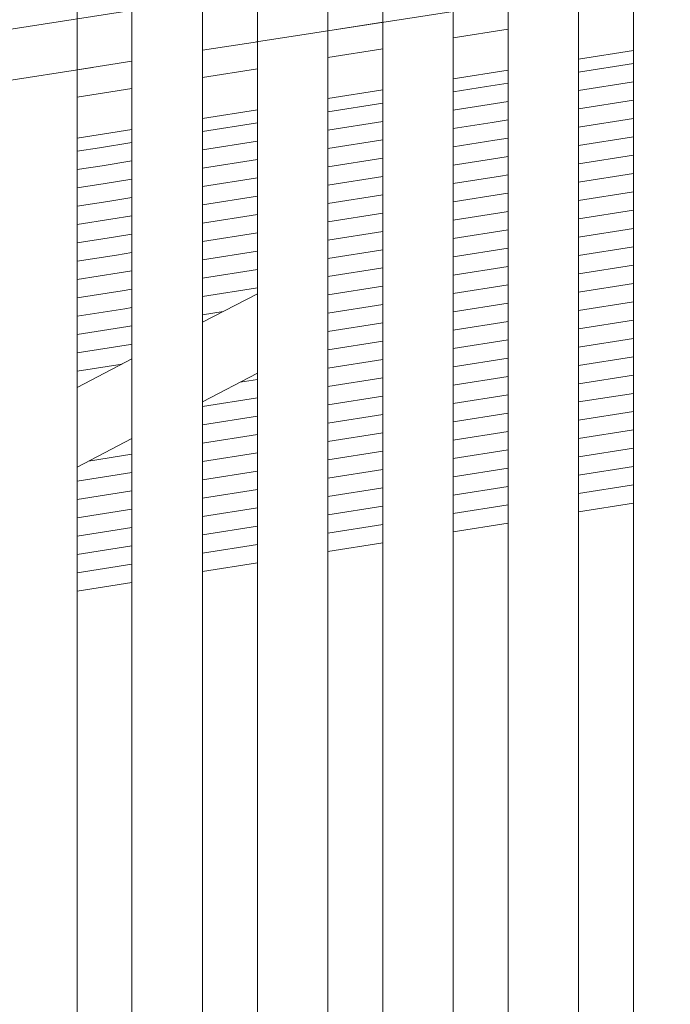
# Model space of a CAD drawing. Header units: millimetres. Extents: x -65 to 293624, y -1905 to 31061.
# Tile 217 of 256: x 115835 to 116250, y 22500 to 23128. Entities that reach past the tile are written whole.
import ezdxf

# ---------------------------------------------------------------- set-up
doc = ezdxf.new("R2010")
doc.units = ezdxf.units.MM
doc.header["$MEASUREMENT"] = 0
doc.linetypes.add('Hidden Line', pattern=[317.5, 211.666667, -105.833333])
for name, color, linetype in [('00 2D joon.AR', 7, 'Continuous'), ('1236 Katuslaed.AR', 7, 'Continuous'), ('1245 Sisehoovi varjestus.AR', 7, 'Continuous'), ('1263 Katuse alusserv.AR', 7, 'Continuous')]:
    doc.layers.add(name, color=color, linetype=linetype)

# ---------------------------------------------------------------- blocks, each defined once
blk = doc.blocks.new('*X2134', base_point=(20443.11, 12361.43))
at = {"layer": '1263 Katuse alusserv.AR', "color": 7, "linetype": 'Continuous', "lineweight": 13}
for p, q in [((115886.12, 23046.62), (115871.87, 23044.37)), ((115886.12, 23046.62), (115871.87, 23044.37)), ((115906.87, 23049.9), (115886.12, 23046.62)), ((115906.87, 23049.9), (115886.12, 23046.62)), ((115887.93, 23035.21), (115871.87, 23032.67)), ((115887.93, 23035.21), (115871.87, 23032.67)), ((115906.87, 23038.2), (115887.93, 23035.21)), ((115906.87, 23038.2), (115887.93, 23035.21)), ((115889.73, 23023.8), (115871.87, 23020.97)), ((115889.73, 23023.8), (115871.87, 23020.97)), ((115906.87, 23026.5), (115889.73, 23023.8)), ((115906.87, 23026.5), (115889.73, 23023.8)), ((115891.53, 23012.38), (115871.87, 23009.27)), ((115891.53, 23012.38), (115871.87, 23009.27)), ((115906.87, 23014.8), (115891.53, 23012.38)), ((115906.87, 23014.8), (115891.53, 23012.38)), ((115906.87, 23003.11), (115893.34, 23000.97)), ((115906.87, 23003.11), (115893.34, 23000.97)), ((115893.34, 23000.97), (115871.87, 22997.58)), ((115893.34, 23000.97), (115871.87, 22997.58)), ((115906.87, 22991.41), (115895.14, 22989.56)), ((115906.87, 22991.41), (115895.14, 22989.56)), ((115895.14, 22989.56), (115871.87, 22985.88)), ((115895.14, 22989.56), (115871.87, 22985.88)), ((115896.94, 22978.14), (115871.87, 22974.18)), ((115896.94, 22978.14), (115871.87, 22974.18)), ((115906.87, 22979.71), (115896.94, 22978.14)), ((115906.87, 22979.71), (115896.94, 22978.14)), ((115898.75, 22966.73), (115871.87, 22962.48)), ((115898.75, 22966.73), (115871.87, 22962.48)), ((115906.87, 22968.01), (115898.75, 22966.73)), ((115906.87, 22968.01), (115898.75, 22966.73)), ((115900.55, 22955.32), (115871.87, 22950.78)), ((115900.55, 22955.32), (115871.87, 22950.78)), ((115906.87, 22956.31), (115900.55, 22955.32)), ((115906.87, 22956.31), (115900.55, 22955.32)), ((115902.35, 22943.9), (115871.87, 22939.09)), ((115902.35, 22943.9), (115871.87, 22939.09)), ((115906.87, 22944.62), (115902.35, 22943.9)), ((115906.87, 22944.62), (115902.35, 22943.9)), ((115904.16, 22932.49), (115871.87, 22927.39)), ((115904.16, 22932.49), (115871.87, 22927.39)), ((115906.87, 22932.92), (115904.16, 22932.49)), ((115906.87, 22932.92), (115904.16, 22932.49)), ((115905.96, 22921.08), (115871.87, 22915.69)), ((115905.96, 22921.08), (115871.87, 22915.69)), ((115906.87, 22921.22), (115905.96, 22921.08)), ((115906.87, 22921.22), (115905.96, 22921.08)), ((115900.55, 22908.52), (115871.87, 22903.99)), ((115900.55, 22908.52), (115871.87, 22903.99))]:
    blk.add_line(p, q, dxfattribs=at)
blk = doc.blocks.new('*X2135', base_point=(20443.11, 12361.43))
at = {"layer": '1263 Katuse alusserv.AR', "color": 7, "linetype": 'Continuous', "lineweight": 13}
for p, q in [((115886.12, 23046.62), (115871.87, 23044.37)), ((115886.12, 23046.62), (115871.87, 23044.37)), ((115906.87, 23049.9), (115886.12, 23046.62)), ((115906.87, 23049.9), (115886.12, 23046.62)), ((115887.93, 23035.21), (115871.87, 23032.67)), ((115887.93, 23035.21), (115871.87, 23032.67)), ((115906.87, 23038.2), (115887.93, 23035.21)), ((115906.87, 23038.2), (115887.93, 23035.21)), ((115889.73, 23023.8), (115871.87, 23020.97)), ((115889.73, 23023.8), (115871.87, 23020.97)), ((115906.87, 23026.5), (115889.73, 23023.8)), ((115906.87, 23026.5), (115889.73, 23023.8)), ((115891.53, 23012.38), (115871.87, 23009.27)), ((115891.53, 23012.38), (115871.87, 23009.27)), ((115906.87, 23014.8), (115891.53, 23012.38)), ((115906.87, 23014.8), (115891.53, 23012.38)), ((115906.87, 23003.11), (115893.34, 23000.97)), ((115906.87, 23003.11), (115893.34, 23000.97)), ((115893.34, 23000.97), (115871.87, 22997.58)), ((115893.34, 23000.97), (115871.87, 22997.58)), ((115906.87, 22991.41), (115895.14, 22989.56)), ((115906.87, 22991.41), (115895.14, 22989.56)), ((115895.14, 22989.56), (115871.87, 22985.88)), ((115895.14, 22989.56), (115871.87, 22985.88)), ((115896.94, 22978.14), (115871.87, 22974.18)), ((115896.94, 22978.14), (115871.87, 22974.18)), ((115906.87, 22979.71), (115896.94, 22978.14)), ((115906.87, 22979.71), (115896.94, 22978.14)), ((115898.75, 22966.73), (115871.87, 22962.48)), ((115898.75, 22966.73), (115871.87, 22962.48)), ((115906.87, 22968.01), (115898.75, 22966.73)), ((115906.87, 22968.01), (115898.75, 22966.73)), ((115900.55, 22955.32), (115871.87, 22950.78)), ((115900.55, 22955.32), (115871.87, 22950.78)), ((115906.87, 22956.31), (115900.55, 22955.32)), ((115906.87, 22956.31), (115900.55, 22955.32)), ((115902.35, 22943.9), (115871.87, 22939.09)), ((115902.35, 22943.9), (115871.87, 22939.09)), ((115906.87, 22944.62), (115902.35, 22943.9)), ((115906.87, 22944.62), (115902.35, 22943.9)), ((115904.16, 22932.49), (115871.87, 22927.39)), ((115904.16, 22932.49), (115871.87, 22927.39)), ((115906.87, 22932.92), (115904.16, 22932.49)), ((115906.87, 22932.92), (115904.16, 22932.49)), ((115905.96, 22921.08), (115871.87, 22915.69)), ((115905.96, 22921.08), (115871.87, 22915.69)), ((115906.87, 22921.22), (115905.96, 22921.08)), ((115906.87, 22921.22), (115905.96, 22921.08)), ((115900.55, 22908.52), (115871.87, 22903.99)), ((115900.55, 22908.52), (115871.87, 22903.99))]:
    blk.add_line(p, q, dxfattribs=at)
blk = doc.blocks.new('*X2136', base_point=(20443.11, 12361.43))
at = {"layer": '1263 Katuse alusserv.AR', "color": 7, "linetype": 'Continuous', "lineweight": 13}
for p, q in [((115906.87, 22851.03), (115879.2, 22846.66)), ((115906.87, 22851.03), (115879.2, 22846.66)), ((115906.87, 22839.33), (115871.87, 22833.8)), ((115906.87, 22839.33), (115871.87, 22833.8)), ((115906.87, 22827.63), (115871.87, 22822.1)), ((115906.87, 22827.63), (115871.87, 22822.1)), ((115906.87, 22815.93), (115871.87, 22810.4)), ((115906.87, 22815.93), (115871.87, 22810.4)), ((115906.87, 22804.24), (115871.87, 22798.71)), ((115906.87, 22804.24), (115871.87, 22798.71)), ((115906.87, 22792.54), (115871.87, 22787.01)), ((115906.87, 22792.54), (115871.87, 22787.01)), ((115906.87, 22780.84), (115871.87, 22775.31)), ((115906.87, 22780.84), (115871.87, 22775.31))]:
    blk.add_line(p, q, dxfattribs=at)
blk = doc.blocks.new('*X2137', base_point=(20443.11, 12361.43))
at = {"layer": '1263 Katuse alusserv.AR', "color": 7, "linetype": 'Continuous', "lineweight": 13}
for p, q in [((115906.87, 22851.03), (115879.2, 22846.66)), ((115906.87, 22851.03), (115879.2, 22846.66)), ((115906.87, 22839.33), (115871.87, 22833.8)), ((115906.87, 22839.33), (115871.87, 22833.8)), ((115906.87, 22827.63), (115871.87, 22822.1)), ((115906.87, 22827.63), (115871.87, 22822.1)), ((115906.87, 22815.93), (115871.87, 22810.4)), ((115906.87, 22815.93), (115871.87, 22810.4)), ((115906.87, 22804.24), (115871.87, 22798.71)), ((115906.87, 22804.24), (115871.87, 22798.71)), ((115906.87, 22792.54), (115871.87, 22787.01)), ((115906.87, 22792.54), (115871.87, 22787.01)), ((115906.87, 22780.84), (115871.87, 22775.31)), ((115906.87, 22780.84), (115871.87, 22775.31))]:
    blk.add_line(p, q, dxfattribs=at)
blk = doc.blocks.new('*X2138', base_point=(20443.11, 12361.43))
at = {"layer": '1263 Katuse alusserv.AR', "color": 7, "linetype": 'Continuous', "lineweight": 13}
for p, q in [((115986.87, 22898.76), (115975.88, 22897.03)), ((115986.87, 22898.76), (115975.88, 22897.03)), ((115986.87, 22887.07), (115951.87, 22881.54)), ((115986.87, 22887.07), (115951.87, 22881.54)), ((115986.87, 22875.37), (115951.87, 22869.84)), ((115986.87, 22875.37), (115951.87, 22869.84)), ((115986.87, 22863.67), (115951.87, 22858.14)), ((115986.87, 22863.67), (115951.87, 22858.14)), ((115986.87, 22851.97), (115951.87, 22846.44)), ((115986.87, 22851.97), (115951.87, 22846.44)), ((115986.87, 22840.27), (115951.87, 22834.74)), ((115986.87, 22840.27), (115951.87, 22834.74)), ((115986.87, 22828.57), (115951.87, 22823.04)), ((115986.87, 22828.57), (115951.87, 22823.04)), ((115986.87, 22816.88), (115951.87, 22811.35)), ((115986.87, 22816.88), (115951.87, 22811.35)), ((115986.87, 22805.18), (115951.87, 22799.65)), ((115986.87, 22805.18), (115951.87, 22799.65)), ((115986.87, 22793.48), (115951.87, 22787.95)), ((115986.87, 22793.48), (115951.87, 22787.95))]:
    blk.add_line(p, q, dxfattribs=at)
blk = doc.blocks.new('*X2139', base_point=(20443.11, 12361.43))
at = {"layer": '1263 Katuse alusserv.AR', "color": 7, "linetype": 'Continuous', "lineweight": 13}
for p, q in [((115986.87, 22898.76), (115975.88, 22897.03)), ((115986.87, 22898.76), (115975.88, 22897.03)), ((115986.87, 22887.07), (115951.87, 22881.54)), ((115986.87, 22887.07), (115951.87, 22881.54)), ((115986.87, 22875.37), (115951.87, 22869.84)), ((115986.87, 22875.37), (115951.87, 22869.84)), ((115986.87, 22863.67), (115951.87, 22858.14)), ((115986.87, 22863.67), (115951.87, 22858.14)), ((115986.87, 22851.97), (115951.87, 22846.44)), ((115986.87, 22851.97), (115951.87, 22846.44)), ((115986.87, 22840.27), (115951.87, 22834.74)), ((115986.87, 22840.27), (115951.87, 22834.74)), ((115986.87, 22828.57), (115951.87, 22823.04)), ((115986.87, 22828.57), (115951.87, 22823.04)), ((115986.87, 22816.88), (115951.87, 22811.35)), ((115986.87, 22816.88), (115951.87, 22811.35)), ((115986.87, 22805.18), (115951.87, 22799.65)), ((115986.87, 22805.18), (115951.87, 22799.65)), ((115986.87, 22793.48), (115951.87, 22787.95)), ((115986.87, 22793.48), (115951.87, 22787.95))]:
    blk.add_line(p, q, dxfattribs=at)
blk = doc.blocks.new('*X2140', base_point=(20443.11, 12361.43))
at = {"layer": '1263 Katuse alusserv.AR', "color": 7, "linetype": 'Continuous', "lineweight": 13}
for p, q in [((115986.87, 23062.54), (115951.87, 23057.01)), ((115986.87, 23062.54), (115951.87, 23057.01)), ((115986.87, 23050.84), (115951.87, 23045.31)), ((115986.87, 23050.84), (115951.87, 23045.31)), ((115986.87, 23039.14), (115951.87, 23033.61)), ((115986.87, 23039.14), (115951.87, 23033.61)), ((115986.87, 23027.45), (115951.87, 23021.92)), ((115986.87, 23027.45), (115951.87, 23021.92)), ((115986.87, 23015.75), (115951.87, 23010.22)), ((115986.87, 23015.75), (115951.87, 23010.22)), ((115986.87, 23004.05), (115951.87, 22998.52)), ((115986.87, 23004.05), (115951.87, 22998.52)), ((115986.87, 22992.35), (115951.87, 22986.82)), ((115986.87, 22992.35), (115951.87, 22986.82)), ((115986.87, 22980.65), (115951.87, 22975.12)), ((115986.87, 22980.65), (115951.87, 22975.12)), ((115986.87, 22968.95), (115951.87, 22963.42)), ((115986.87, 22968.95), (115951.87, 22963.42)), ((115986.87, 22957.26), (115951.87, 22951.73)), ((115986.87, 22957.26), (115951.87, 22951.73)), ((115965, 22942.1), (115951.87, 22940.03)), ((115965, 22942.1), (115951.87, 22940.03))]:
    blk.add_line(p, q, dxfattribs=at)
blk = doc.blocks.new('*X2141', base_point=(20443.11, 12361.43))
at = {"layer": '1263 Katuse alusserv.AR', "color": 7, "linetype": 'Continuous', "lineweight": 13}
for p, q in [((115986.87, 23062.54), (115951.87, 23057.01)), ((115986.87, 23062.54), (115951.87, 23057.01)), ((115986.87, 23050.84), (115951.87, 23045.31)), ((115986.87, 23050.84), (115951.87, 23045.31)), ((115986.87, 23039.14), (115951.87, 23033.61)), ((115986.87, 23039.14), (115951.87, 23033.61)), ((115986.87, 23027.45), (115951.87, 23021.92)), ((115986.87, 23027.45), (115951.87, 23021.92)), ((115986.87, 23015.75), (115951.87, 23010.22)), ((115986.87, 23015.75), (115951.87, 23010.22)), ((115986.87, 23004.05), (115951.87, 22998.52)), ((115986.87, 23004.05), (115951.87, 22998.52)), ((115986.87, 22992.35), (115951.87, 22986.82)), ((115986.87, 22992.35), (115951.87, 22986.82)), ((115986.87, 22980.65), (115951.87, 22975.12)), ((115986.87, 22980.65), (115951.87, 22975.12)), ((115986.87, 22968.95), (115951.87, 22963.42)), ((115986.87, 22968.95), (115951.87, 22963.42)), ((115986.87, 22957.26), (115951.87, 22951.73)), ((115986.87, 22957.26), (115951.87, 22951.73)), ((115965, 22942.1), (115951.87, 22940.03)), ((115965, 22942.1), (115951.87, 22940.03))]:
    blk.add_line(p, q, dxfattribs=at)
blk = doc.blocks.new('*X2142', base_point=(20443.11, 12361.43))
at = {"layer": '1263 Katuse alusserv.AR', "color": 7, "linetype": 'Continuous', "lineweight": 13}
for p, q in [((116066.87, 23075.18), (116031.87, 23069.65)), ((116066.87, 23075.18), (116031.87, 23069.65)), ((116066.87, 23063.48), (116031.87, 23057.95)), ((116066.87, 23063.48), (116031.87, 23057.95)), ((116066.87, 23051.78), (116031.87, 23046.25)), ((116066.87, 23051.78), (116031.87, 23046.25)), ((116066.87, 23040.09), (116031.87, 23034.56)), ((116066.87, 23040.09), (116031.87, 23034.56)), ((116066.87, 23028.39), (116031.87, 23022.86)), ((116066.87, 23028.39), (116031.87, 23022.86)), ((116066.87, 23016.69), (116031.87, 23011.16)), ((116066.87, 23016.69), (116031.87, 23011.16)), ((116066.87, 23004.99), (116031.87, 22999.46)), ((116066.87, 23004.99), (116031.87, 22999.46)), ((116066.87, 22993.29), (116031.87, 22987.76)), ((116066.87, 22993.29), (116031.87, 22987.76)), ((116066.87, 22981.59), (116031.87, 22976.06)), ((116066.87, 22981.59), (116031.87, 22976.06)), ((116066.87, 22969.9), (116031.87, 22964.37)), ((116066.87, 22969.9), (116031.87, 22964.37)), ((116066.87, 22958.2), (116031.87, 22952.67)), ((116066.87, 22958.2), (116031.87, 22952.67)), ((116066.87, 22946.5), (116031.87, 22940.97)), ((116066.87, 22946.5), (116031.87, 22940.97)), ((116066.87, 22934.8), (116031.87, 22929.27)), ((116066.87, 22934.8), (116031.87, 22929.27)), ((116066.87, 22923.1), (116031.87, 22917.57)), ((116066.87, 22923.1), (116031.87, 22917.57)), ((116066.87, 22911.4), (116031.87, 22905.87)), ((116066.87, 22911.4), (116031.87, 22905.87)), ((116066.87, 22899.71), (116031.87, 22894.18)), ((116066.87, 22899.71), (116031.87, 22894.18)), ((116066.87, 22888.01), (116031.87, 22882.48)), ((116066.87, 22888.01), (116031.87, 22882.48)), ((116066.87, 22876.31), (116031.87, 22870.78)), ((116066.87, 22876.31), (116031.87, 22870.78)), ((116066.87, 22864.61), (116031.87, 22859.08)), ((116066.87, 22864.61), (116031.87, 22859.08)), ((116066.87, 22852.91), (116031.87, 22847.38)), ((116066.87, 22852.91), (116031.87, 22847.38)), ((116066.87, 22841.22), (116031.87, 22835.68)), ((116066.87, 22841.22), (116031.87, 22835.68)), ((116066.87, 22829.52), (116031.87, 22823.99)), ((116066.87, 22829.52), (116031.87, 22823.99)), ((116066.87, 22817.82), (116031.87, 22812.29)), ((116066.87, 22817.82), (116031.87, 22812.29)), ((116066.87, 22806.12), (116031.87, 22800.59)), ((116066.87, 22806.12), (116031.87, 22800.59))]:
    blk.add_line(p, q, dxfattribs=at)
blk = doc.blocks.new('*X2143', base_point=(20443.11, 12361.43))
at = {"layer": '1263 Katuse alusserv.AR', "color": 7, "linetype": 'Continuous', "lineweight": 13}
for p, q in [((116066.87, 23075.18), (116031.87, 23069.65)), ((116066.87, 23075.18), (116031.87, 23069.65)), ((116066.87, 23063.48), (116031.87, 23057.95)), ((116066.87, 23063.48), (116031.87, 23057.95)), ((116066.87, 23051.78), (116031.87, 23046.25)), ((116066.87, 23051.78), (116031.87, 23046.25)), ((116066.87, 23040.09), (116031.87, 23034.56)), ((116066.87, 23040.09), (116031.87, 23034.56)), ((116066.87, 23028.39), (116031.87, 23022.86)), ((116066.87, 23028.39), (116031.87, 23022.86)), ((116066.87, 23016.69), (116031.87, 23011.16)), ((116066.87, 23016.69), (116031.87, 23011.16)), ((116066.87, 23004.99), (116031.87, 22999.46)), ((116066.87, 23004.99), (116031.87, 22999.46)), ((116066.87, 22993.29), (116031.87, 22987.76)), ((116066.87, 22993.29), (116031.87, 22987.76)), ((116066.87, 22981.59), (116031.87, 22976.06)), ((116066.87, 22981.59), (116031.87, 22976.06)), ((116066.87, 22969.9), (116031.87, 22964.37)), ((116066.87, 22969.9), (116031.87, 22964.37)), ((116066.87, 22958.2), (116031.87, 22952.67)), ((116066.87, 22958.2), (116031.87, 22952.67)), ((116066.87, 22946.5), (116031.87, 22940.97)), ((116066.87, 22946.5), (116031.87, 22940.97)), ((116066.87, 22934.8), (116031.87, 22929.27)), ((116066.87, 22934.8), (116031.87, 22929.27)), ((116066.87, 22923.1), (116031.87, 22917.57)), ((116066.87, 22923.1), (116031.87, 22917.57)), ((116066.87, 22911.4), (116031.87, 22905.87)), ((116066.87, 22911.4), (116031.87, 22905.87)), ((116066.87, 22899.71), (116031.87, 22894.18)), ((116066.87, 22899.71), (116031.87, 22894.18)), ((116066.87, 22888.01), (116031.87, 22882.48)), ((116066.87, 22888.01), (116031.87, 22882.48)), ((116066.87, 22876.31), (116031.87, 22870.78)), ((116066.87, 22876.31), (116031.87, 22870.78)), ((116066.87, 22864.61), (116031.87, 22859.08)), ((116066.87, 22864.61), (116031.87, 22859.08)), ((116066.87, 22852.91), (116031.87, 22847.38)), ((116066.87, 22852.91), (116031.87, 22847.38)), ((116066.87, 22841.22), (116031.87, 22835.68)), ((116066.87, 22841.22), (116031.87, 22835.68)), ((116066.87, 22829.52), (116031.87, 22823.99)), ((116066.87, 22829.52), (116031.87, 22823.99)), ((116066.87, 22817.82), (116031.87, 22812.29)), ((116066.87, 22817.82), (116031.87, 22812.29)), ((116066.87, 22806.12), (116031.87, 22800.59)), ((116066.87, 22806.12), (116031.87, 22800.59))]:
    blk.add_line(p, q, dxfattribs=at)
blk = doc.blocks.new('*X2144', base_point=(20443.11, 12361.43))
at = {"layer": '1263 Katuse alusserv.AR', "color": 7, "linetype": 'Continuous', "lineweight": 13}
for p, q in [((116133.06, 23085.64), (116111.87, 23082.29)), ((116133.06, 23085.64), (116111.87, 23082.29)), ((116146.87, 23087.82), (116133.06, 23085.64)), ((116146.87, 23087.82), (116133.06, 23085.64)), ((116134.86, 23074.23), (116111.87, 23070.59)), ((116134.86, 23074.23), (116111.87, 23070.59)), ((116146.87, 23076.12), (116134.86, 23074.23)), ((116146.87, 23076.12), (116134.86, 23074.23)), ((116136.67, 23062.81), (116111.87, 23058.89)), ((116136.67, 23062.81), (116111.87, 23058.89)), ((116146.87, 23064.42), (116136.67, 23062.81)), ((116146.87, 23064.42), (116136.67, 23062.81)), ((116146.87, 23052.73), (116138.47, 23051.4)), ((116146.87, 23052.73), (116138.47, 23051.4)), ((116138.47, 23051.4), (116111.87, 23047.2)), ((116138.47, 23051.4), (116111.87, 23047.2)), ((116146.87, 23041.03), (116140.27, 23039.99)), ((116146.87, 23041.03), (116140.27, 23039.99)), ((116140.27, 23039.99), (116111.87, 23035.5)), ((116140.27, 23039.99), (116111.87, 23035.5)), ((116142.08, 23028.57), (116111.87, 23023.8)), ((116142.08, 23028.57), (116111.87, 23023.8)), ((116146.87, 23029.33), (116142.08, 23028.57)), ((116146.87, 23029.33), (116142.08, 23028.57)), ((116143.88, 23017.16), (116111.87, 23012.1)), ((116143.88, 23017.16), (116111.87, 23012.1)), ((116146.87, 23017.63), (116143.88, 23017.16)), ((116146.87, 23017.63), (116143.88, 23017.16)), ((116145.68, 23005.75), (116111.87, 23000.4)), ((116145.68, 23005.75), (116111.87, 23000.4)), ((116146.87, 23005.93), (116145.68, 23005.75)), ((116146.87, 23005.93), (116145.68, 23005.75)), ((116146.87, 22994.23), (116111.87, 22988.7)), ((116146.87, 22994.23), (116111.87, 22988.7)), ((116146.87, 22982.54), (116111.87, 22977.01)), ((116146.87, 22982.54), (116111.87, 22977.01)), ((116146.87, 22970.84), (116111.87, 22965.31)), ((116146.87, 22970.84), (116111.87, 22965.31)), ((116146.87, 22959.14), (116111.87, 22953.61)), ((116146.87, 22959.14), (116111.87, 22953.61)), ((116146.87, 22947.44), (116111.87, 22941.91)), ((116146.87, 22947.44), (116111.87, 22941.91)), ((116146.87, 22935.74), (116111.87, 22930.21)), ((116146.87, 22935.74), (116111.87, 22930.21)), ((116146.87, 22924.04), (116111.87, 22918.51)), ((116146.87, 22924.04), (116111.87, 22918.51)), ((116146.87, 22912.35), (116111.87, 22906.82)), ((116146.87, 22912.35), (116111.87, 22906.82)), ((116146.87, 22900.65), (116111.87, 22895.12)), ((116146.87, 22900.65), (116111.87, 22895.12)), ((116146.87, 22888.95), (116111.87, 22883.42)), ((116146.87, 22888.95), (116111.87, 22883.42)), ((116146.87, 22877.25), (116111.87, 22871.72)), ((116146.87, 22877.25), (116111.87, 22871.72)), ((116146.87, 22865.55), (116111.87, 22860.02)), ((116146.87, 22865.55), (116111.87, 22860.02)), ((116146.87, 22853.86), (116111.87, 22848.33)), ((116146.87, 22853.86), (116111.87, 22848.33)), ((116146.87, 22842.16), (116111.87, 22836.63)), ((116146.87, 22842.16), (116111.87, 22836.63)), ((116146.87, 22830.46), (116111.87, 22824.93)), ((116146.87, 22830.46), (116111.87, 22824.93)), ((116146.87, 22818.76), (116111.87, 22813.23)), ((116146.87, 22818.76), (116111.87, 22813.23))]:
    blk.add_line(p, q, dxfattribs=at)
blk = doc.blocks.new('*X2145', base_point=(20443.11, 12361.43))
at = {"layer": '1263 Katuse alusserv.AR', "color": 7, "linetype": 'Continuous', "lineweight": 13}
for p, q in [((116133.06, 23085.64), (116111.87, 23082.29)), ((116133.06, 23085.64), (116111.87, 23082.29)), ((116146.87, 23087.82), (116133.06, 23085.64)), ((116146.87, 23087.82), (116133.06, 23085.64)), ((116134.86, 23074.23), (116111.87, 23070.59)), ((116134.86, 23074.23), (116111.87, 23070.59)), ((116146.87, 23076.12), (116134.86, 23074.23)), ((116146.87, 23076.12), (116134.86, 23074.23)), ((116136.67, 23062.81), (116111.87, 23058.89)), ((116136.67, 23062.81), (116111.87, 23058.89)), ((116146.87, 23064.42), (116136.67, 23062.81)), ((116146.87, 23064.42), (116136.67, 23062.81)), ((116146.87, 23052.73), (116138.47, 23051.4)), ((116146.87, 23052.73), (116138.47, 23051.4)), ((116138.47, 23051.4), (116111.87, 23047.2)), ((116138.47, 23051.4), (116111.87, 23047.2)), ((116146.87, 23041.03), (116140.27, 23039.99)), ((116146.87, 23041.03), (116140.27, 23039.99)), ((116140.27, 23039.99), (116111.87, 23035.5)), ((116140.27, 23039.99), (116111.87, 23035.5)), ((116142.08, 23028.57), (116111.87, 23023.8)), ((116142.08, 23028.57), (116111.87, 23023.8)), ((116146.87, 23029.33), (116142.08, 23028.57)), ((116146.87, 23029.33), (116142.08, 23028.57)), ((116143.88, 23017.16), (116111.87, 23012.1)), ((116143.88, 23017.16), (116111.87, 23012.1)), ((116146.87, 23017.63), (116143.88, 23017.16)), ((116146.87, 23017.63), (116143.88, 23017.16)), ((116145.68, 23005.75), (116111.87, 23000.4)), ((116145.68, 23005.75), (116111.87, 23000.4)), ((116146.87, 23005.93), (116145.68, 23005.75)), ((116146.87, 23005.93), (116145.68, 23005.75)), ((116146.87, 22994.23), (116111.87, 22988.7)), ((116146.87, 22994.23), (116111.87, 22988.7)), ((116146.87, 22982.54), (116111.87, 22977.01)), ((116146.87, 22982.54), (116111.87, 22977.01)), ((116146.87, 22970.84), (116111.87, 22965.31)), ((116146.87, 22970.84), (116111.87, 22965.31)), ((116146.87, 22959.14), (116111.87, 22953.61)), ((116146.87, 22959.14), (116111.87, 22953.61)), ((116146.87, 22947.44), (116111.87, 22941.91)), ((116146.87, 22947.44), (116111.87, 22941.91)), ((116146.87, 22935.74), (116111.87, 22930.21)), ((116146.87, 22935.74), (116111.87, 22930.21)), ((116146.87, 22924.04), (116111.87, 22918.51)), ((116146.87, 22924.04), (116111.87, 22918.51)), ((116146.87, 22912.35), (116111.87, 22906.82)), ((116146.87, 22912.35), (116111.87, 22906.82)), ((116146.87, 22900.65), (116111.87, 22895.12)), ((116146.87, 22900.65), (116111.87, 22895.12)), ((116146.87, 22888.95), (116111.87, 22883.42)), ((116146.87, 22888.95), (116111.87, 22883.42)), ((116146.87, 22877.25), (116111.87, 22871.72)), ((116146.87, 22877.25), (116111.87, 22871.72)), ((116146.87, 22865.55), (116111.87, 22860.02)), ((116146.87, 22865.55), (116111.87, 22860.02)), ((116146.87, 22853.86), (116111.87, 22848.33)), ((116146.87, 22853.86), (116111.87, 22848.33)), ((116146.87, 22842.16), (116111.87, 22836.63)), ((116146.87, 22842.16), (116111.87, 22836.63)), ((116146.87, 22830.46), (116111.87, 22824.93)), ((116146.87, 22830.46), (116111.87, 22824.93)), ((116146.87, 22818.76), (116111.87, 22813.23)), ((116146.87, 22818.76), (116111.87, 22813.23))]:
    blk.add_line(p, q, dxfattribs=at)
blk = doc.blocks.new('*X2146', base_point=(20443.11, 12361.43))
at = {"layer": '1263 Katuse alusserv.AR', "color": 7, "linetype": 'Continuous', "lineweight": 13}
for p, q in [((116226.87, 23100.46), (116191.87, 23094.93)), ((116226.87, 23100.46), (116191.87, 23094.93)), ((116226.87, 23088.76), (116191.87, 23083.23)), ((116226.87, 23088.76), (116191.87, 23083.23)), ((116226.87, 23077.06), (116191.87, 23071.53)), ((116226.87, 23077.06), (116191.87, 23071.53)), ((116226.87, 23065.37), (116191.87, 23059.84)), ((116226.87, 23065.37), (116191.87, 23059.84)), ((116226.87, 23053.67), (116191.87, 23048.14)), ((116226.87, 23053.67), (116191.87, 23048.14)), ((116226.87, 23041.97), (116191.87, 23036.44)), ((116226.87, 23041.97), (116191.87, 23036.44)), ((116226.87, 23030.27), (116191.87, 23024.74)), ((116226.87, 23030.27), (116191.87, 23024.74)), ((116226.87, 23018.57), (116191.87, 23013.04)), ((116226.87, 23018.57), (116191.87, 23013.04)), ((116226.87, 23006.87), (116191.87, 23001.34)), ((116226.87, 23006.87), (116191.87, 23001.34)), ((116226.87, 22995.18), (116191.87, 22989.65)), ((116226.87, 22995.18), (116191.87, 22989.65)), ((116226.87, 22983.48), (116191.87, 22977.95)), ((116226.87, 22983.48), (116191.87, 22977.95)), ((116226.87, 22971.78), (116191.87, 22966.25)), ((116226.87, 22971.78), (116191.87, 22966.25)), ((116226.87, 22960.08), (116191.87, 22954.55)), ((116226.87, 22960.08), (116191.87, 22954.55)), ((116226.87, 22948.38), (116191.87, 22942.85)), ((116226.87, 22948.38), (116191.87, 22942.85)), ((116226.87, 22936.69), (116191.87, 22931.16)), ((116226.87, 22936.69), (116191.87, 22931.16)), ((116226.87, 22924.99), (116191.87, 22919.46)), ((116226.87, 22924.99), (116191.87, 22919.46)), ((116226.87, 22913.29), (116191.87, 22907.76)), ((116226.87, 22913.29), (116191.87, 22907.76)), ((116226.87, 22901.59), (116191.87, 22896.06)), ((116226.87, 22901.59), (116191.87, 22896.06)), ((116226.87, 22889.89), (116191.87, 22884.36)), ((116226.87, 22889.89), (116191.87, 22884.36)), ((116226.87, 22878.19), (116191.87, 22872.66)), ((116226.87, 22878.19), (116191.87, 22872.66)), ((116226.87, 22866.5), (116191.87, 22860.97)), ((116226.87, 22866.5), (116191.87, 22860.97)), ((116226.87, 22854.8), (116191.87, 22849.27)), ((116226.87, 22854.8), (116191.87, 22849.27)), ((116226.87, 22843.1), (116191.87, 22837.57)), ((116226.87, 22843.1), (116191.87, 22837.57)), ((116226.87, 22831.4), (116191.87, 22825.87)), ((116226.87, 22831.4), (116191.87, 22825.87))]:
    blk.add_line(p, q, dxfattribs=at)
blk = doc.blocks.new('*X2147', base_point=(20443.11, 12361.43))
at = {"layer": '1263 Katuse alusserv.AR', "color": 7, "linetype": 'Continuous', "lineweight": 13}
for p, q in [((116226.87, 23100.46), (116191.87, 23094.93)), ((116226.87, 23100.46), (116191.87, 23094.93)), ((116226.87, 23088.76), (116191.87, 23083.23)), ((116226.87, 23088.76), (116191.87, 23083.23)), ((116226.87, 23077.06), (116191.87, 23071.53)), ((116226.87, 23077.06), (116191.87, 23071.53)), ((116226.87, 23065.37), (116191.87, 23059.84)), ((116226.87, 23065.37), (116191.87, 23059.84)), ((116226.87, 23053.67), (116191.87, 23048.14)), ((116226.87, 23053.67), (116191.87, 23048.14)), ((116226.87, 23041.97), (116191.87, 23036.44)), ((116226.87, 23041.97), (116191.87, 23036.44)), ((116226.87, 23030.27), (116191.87, 23024.74)), ((116226.87, 23030.27), (116191.87, 23024.74)), ((116226.87, 23018.57), (116191.87, 23013.04)), ((116226.87, 23018.57), (116191.87, 23013.04)), ((116226.87, 23006.87), (116191.87, 23001.34)), ((116226.87, 23006.87), (116191.87, 23001.34)), ((116226.87, 22995.18), (116191.87, 22989.65)), ((116226.87, 22995.18), (116191.87, 22989.65)), ((116226.87, 22983.48), (116191.87, 22977.95)), ((116226.87, 22983.48), (116191.87, 22977.95)), ((116226.87, 22971.78), (116191.87, 22966.25)), ((116226.87, 22971.78), (116191.87, 22966.25)), ((116226.87, 22960.08), (116191.87, 22954.55)), ((116226.87, 22960.08), (116191.87, 22954.55)), ((116226.87, 22948.38), (116191.87, 22942.85)), ((116226.87, 22948.38), (116191.87, 22942.85)), ((116226.87, 22936.69), (116191.87, 22931.16)), ((116226.87, 22936.69), (116191.87, 22931.16)), ((116226.87, 22924.99), (116191.87, 22919.46)), ((116226.87, 22924.99), (116191.87, 22919.46)), ((116226.87, 22913.29), (116191.87, 22907.76)), ((116226.87, 22913.29), (116191.87, 22907.76)), ((116226.87, 22901.59), (116191.87, 22896.06)), ((116226.87, 22901.59), (116191.87, 22896.06)), ((116226.87, 22889.89), (116191.87, 22884.36)), ((116226.87, 22889.89), (116191.87, 22884.36)), ((116226.87, 22878.19), (116191.87, 22872.66)), ((116226.87, 22878.19), (116191.87, 22872.66)), ((116226.87, 22866.5), (116191.87, 22860.97)), ((116226.87, 22866.5), (116191.87, 22860.97)), ((116226.87, 22854.8), (116191.87, 22849.27)), ((116226.87, 22854.8), (116191.87, 22849.27)), ((116226.87, 22843.1), (116191.87, 22837.57)), ((116226.87, 22843.1), (116191.87, 22837.57)), ((116226.87, 22831.4), (116191.87, 22825.87)), ((116226.87, 22831.4), (116191.87, 22825.87))]:
    blk.add_line(p, q, dxfattribs=at)
blk = doc.blocks.new('Section Element_1680_3', base_point=(20443.11, 12361.43))
at = {"layer": '1263 Katuse alusserv.AR', "color": 7, "linetype": 'Continuous', "lineweight": 13}
for p, q in [((116191.87, 22814.17), (116226.87, 22819.7)), ((116111.87, 22801.53), (116146.87, 22807.06)), ((116031.87, 22788.89), (116066.87, 22794.42)), ((115951.87, 22776.25), (115986.87, 22781.78)), ((115871.87, 22763.61), (115906.87, 22769.14))]:
    blk.add_line(p, q, dxfattribs=at)
at = {"layer": '1263 Katuse alusserv.AR', "lineweight": 0}
for name in ['*X2146', '*X2147', '*X2144', '*X2145', '*X2142', '*X2143', '*X2140', '*X2141', '*X2134', '*X2135', '*X2138', '*X2139', '*X2136', '*X2137']:
    blk.add_blockref(name, (20443.11, 12361.43), dxfattribs=at)
blk = doc.blocks.new('Section Element_1765_3', base_point=(20443.11, 12361.43))
at = {"layer": '1245 Sisehoovi varjestus.AR', "color": 7, "linetype": 'Continuous', "lineweight": 13}
blk.add_line((115871.87, 21107.37), (115871.87, 23146.58), dxfattribs=at)
blk = doc.blocks.new('Section Element_1766_3', base_point=(20443.11, 12361.43))
at = {"layer": '1245 Sisehoovi varjestus.AR', "color": 7, "linetype": 'Continuous', "lineweight": 13}
for p, q in [((115951.87, 21149.06), (115951.87, 23158.92)), ((115906.87, 21149.06), (115906.87, 23151.97))]:
    blk.add_line(p, q, dxfattribs=at)
blk = doc.blocks.new('Section Element_1767_3', base_point=(20443.11, 12361.43))
at = {"layer": '1245 Sisehoovi varjestus.AR', "color": 7, "linetype": 'Continuous', "lineweight": 13}
for p, q in [((116031.87, 21190.74), (116031.87, 23171.26)), ((115986.87, 21190.74), (115986.87, 23164.32))]:
    blk.add_line(p, q, dxfattribs=at)
blk = doc.blocks.new('Section Element_1768_3', base_point=(20443.11, 12361.43))
at = {"layer": '1245 Sisehoovi varjestus.AR', "color": 7, "linetype": 'Continuous', "lineweight": 13}
for p, q in [((116111.87, 21232.42), (116111.87, 23183.6)), ((116066.87, 21232.42), (116066.87, 23176.66))]:
    blk.add_line(p, q, dxfattribs=at)
blk = doc.blocks.new('Section Element_1769_3', base_point=(20443.11, 12361.43))
at = {"layer": '1245 Sisehoovi varjestus.AR', "color": 7, "linetype": 'Continuous', "lineweight": 13}
for p, q in [((116191.87, 21274.1), (116191.87, 23195.94)), ((116146.87, 21274.1), (116146.87, 23189))]:
    blk.add_line(p, q, dxfattribs=at)
blk = doc.blocks.new('Section Element_1770_3', base_point=(20443.11, 12361.43))
at = {"layer": '1245 Sisehoovi varjestus.AR', "color": 7, "linetype": 'Continuous', "lineweight": 13}
blk.add_line((116226.87, 21315.78), (116226.87, 23201.34), dxfattribs=at)
blk = doc.blocks.new('Section Element_1919_3', base_point=(20443.11, 12361.43))
at = {"layer": '1245 Sisehoovi varjestus.AR', "color": 7, "linetype": 'Continuous', "lineweight": 13}
for p, q in [((115986.87, 22953.5), (115951.87, 22935.26)), ((115906.87, 22911.81), (115871.87, 22893.58)), ((115986.87, 22902.75), (115951.87, 22884.52)), ((115826.87, 22870.13), (115791.87, 22851.9)), ((115906.87, 22861.07), (115871.87, 22842.84)), ((115746.87, 22828.45), (115711.87, 22810.22)), ((115826.87, 22819.39), (115791.87, 22801.16)), ((115666.87, 22786.77), (115631.87, 22768.53)), ((115746.87, 22777.71), (115711.87, 22759.47)), ((115586.87, 22745.09), (115551.87, 22726.85)), ((115666.87, 22736.03), (115631.87, 22717.79)), ((115586.87, 22694.35), (115551.87, 22676.11))]:
    blk.add_line(p, q, dxfattribs=at)
blk = doc.blocks.new('Section Element_1945_3', base_point=(20443.11, 12361.43))
at = {"layer": '1245 Sisehoovi varjestus.AR', "color": 7, "linetype": 'Continuous', "lineweight": 13}
for p, q in [((116146.87, 23122.37), (116111.87, 23116.84)), ((116066.87, 23109.73), (116031.87, 23104.2)), ((116226.87, 23108.81), (116191.87, 23103.28)), ((115986.87, 23097.09), (115951.87, 23091.56)), ((116146.87, 23096.17), (116111.87, 23090.64)), ((115906.87, 23084.45), (115871.87, 23078.92)), ((116066.87, 23083.53), (116031.87, 23078)), ((115986.87, 23070.89), (115951.87, 23065.36)), ((115906.87, 23058.25), (115871.87, 23052.72))]:
    blk.add_line(p, q, dxfattribs=at)
blk = doc.blocks.new('Section Element_3000_3', base_point=(20443.11, 12361.43))
at = {"layer": '1236 Katuslaed.AR', "color": 7, "linetype": 'Continuous', "lineweight": 13}
for p, q in [((116066.87, 23126.71), (116031.87, 23121.27)), ((115986.87, 23114.29), (115951.87, 23108.85)), ((115906.87, 23101.87), (115871.87, 23096.43))]:
    blk.add_line(p, q, dxfattribs=at)

msp = doc.modelspace()

# ---------------------------------------------------------------- linework, layer by layer
at = {"layer": '00 2D joon.AR', "color": 41, "linetype": 'Hidden Line', "lineweight": 13, "true_color": 0xffeda8, "flags": 128}
msp.add_lwpolyline([(107541.94, 21835.68), (107546.85, 21804.06), (129116.9, 25152.59), (129111.99, 25184.21)], close=True, dxfattribs=at)

# ---------------------------------------------------------------- block references
at = {"layer": '1236 Katuslaed.AR', "lineweight": 0}
msp.add_blockref('Section Element_3000_3', (20443.11, 12361.43), dxfattribs=at)
at = {"layer": '1245 Sisehoovi varjestus.AR', "lineweight": 0}
for name in ['Section Element_1945_3', 'Section Element_1770_3', 'Section Element_1769_3', 'Section Element_1768_3', 'Section Element_1767_3', 'Section Element_1766_3', 'Section Element_1765_3', 'Section Element_1919_3']:
    msp.add_blockref(name, (20443.11, 12361.43), dxfattribs=at)
at = {"layer": '1263 Katuse alusserv.AR', "lineweight": 0}
msp.add_blockref('Section Element_1680_3', (20443.11, 12361.43), dxfattribs=at)

doc.saveas('drawing.dxf')
